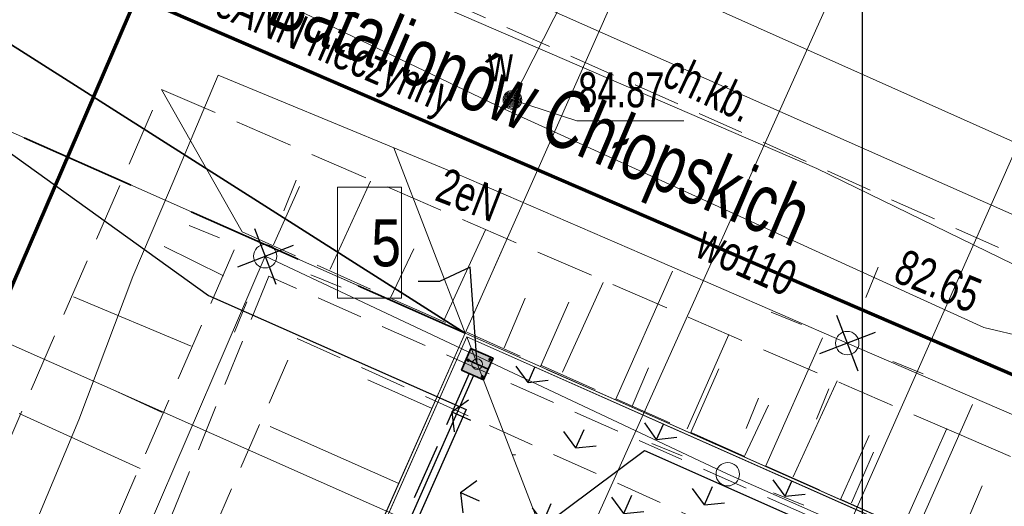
# Model space of a CAD drawing. Header units: metres. Extents: x -1013 to 1491425, y -5789533 to 1032.
# Tile 43 of 66: x -14 to 7, y 21 to 31. Entities that reach past the tile are written whole.
import ezdxf
from ezdxf.xclip import XClip

# ---------------------------------------------------------------- set-up
doc = ezdxf.new("R2010")
doc.units = ezdxf.units.M
doc.header["$MEASUREMENT"] = 0
doc.header["$XCLIPFRAME"] = 0
for name, pattern in [('2_BUBZ02', [1.75, 1.25, -0.5]), ('2_KTCR02', [1.5, 1, -0.5]), ('GUK', [2, 1.5, -0.5]), ('GUZ', [1, 0.5, -0.5]), ('Krawędzie ukryte', [1.7, 1.2, -0.5]), ('Kropki i Kreski', [3.6, 1.8, -0.9, 0, -0.9]), ('Przerywana długa', [3.9, 2.5, -1.4])]:
    doc.linetypes.add(name, pattern=pattern)
for name, color, linetype, lineweight in [('130-Z Teren1', 7, 'Continuous', 13), ('130-Z Teren114', 113, 'Continuous', 25), ('450-K Belki21', 37, 'Continuous', 5), ('450-K Belki69', 41, 'Continuous', 13), ('703-L Płaszczyzny podejścia 2D3', 152, 'Continuous', 30), ('703-L Płaszczyzny podejścia 2D38', 171, 'Continuous', 35), ('708-L Opisy sytuacji 1_500 do legendy1', 7, 'Continuous', 13), ('708-L Opisy sytuacji 1_500 do legendy11', 7, 'Continuous', 13), ('708-L Opisy sytuacji 1_500 do legendy85', 1, 'Continuous', 25), ('718-L Elementy do rozbiórki85', 1, 'Continuous', 25), ('719-L Wyposażenie lądowiska1', 7, 'Continuous', 13), ('719-L Wyposażenie lądowiska56', 82, 'Continuous', 25), ('719-L Wyposażenie lądowiska81', 18, 'Continuous', 35), ('719-L Wyposażenie lądowiska85', 1, 'Continuous', 25), ('729-L Instalacje elektryczne-okablowanie75', 30, 'Continuous', 25), ('729-L Instalacje elektryczne-okablowanie85', 1, 'Continuous', 25), ('798-L Zakres inwestycji9', 142, 'Continuous', 70), ('810-G Ogólne2', 4, 'Continuous', 20), ('GN.6640.3638.2023_9_BUBZ_D_L_17', 9, 'Continuous', 18), ('GN.6640.3638.2023_9_Dzialki7', 9, 'Continuous', 18), ('GN.6640.3638.2023_9_Kontury90', 9, 'Continuous', 18), ('GN.6640.3638.2023_9_KTCR_D_L_17', 9, 'Continuous', 18), ('GN.6640.3638.2023_9_KTCR_E_T_17', 9, 'Continuous', 18), ('GN.6640.3638.2023_9_KTCR_L_17', 9, 'Continuous', 18), ('GN.6640.3638.2023_9_KTKR_L_07', 9, 'Continuous', 18), ('GN.6640.3638.2023_9_KTUL_E_T_07', 9, 'Continuous', 18), ('GN.6640.3638.2023_9_SUOW_L_05', 9, 'Continuous', 18), ('GN.6640.3638.2023_9_SUPE_D_L_31', 9, 'Continuous', 18), ('GN.6640.3638.2023_9_SUPE_E_T_31', 9, 'Continuous', 18), ('GN.6640.3638.2023_9_SUPK_L_434', 9, 'Continuous', 18), ('GN.6640.3638.2023_9_SUPW_E_T_05', 9, 'Continuous', 18), ('GN.6640.3638.2023_9_SUPW_L_05', 9, 'Continuous', 18), ('GN.6640.3638.2023_9_SUSM_D_T_07', 9, 'Continuous', 18), ('GN.6640.3638.2023_9_SUSM_D_T_37', 9, 'Continuous', 18), ('GN.6640.3638.2023_9_SUTK_T_034', 9, 'Continuous', 18), ('GN.6640.3638.2023_9_SUTW_T_05', 9, 'Continuous', 18), ('GN.6640.3638.2023_9_SUUW_E_T_57', 9, 'Continuous', 18), ('GN.6640.3638.2023_9_SUUW_T_77', 9, 'Continuous', 18), ('GN.6640.3638.2023_9_Uzytki7', 9, 'Continuous', 18)]:
    doc.layers.add(name, color=color, linetype=linetype, lineweight=lineweight)
doc.layers.add('700-L Mapa 1_500 dwg', color=7, linetype='Continuous')
doc.layers.add('708-L Opisy sytuacji 1_500 do legendy', color=7, linetype='Continuous')
doc.styles.add('STYL_AUTOMATYCZNY_1', font='arial.ttf', dxfattribs={"width": 0.7})
doc.styles.add('STYL_AUTOMATYCZNY_2', font='arial.ttf')
doc.styles.add('STYL_AUTOMATYCZNY_3', font='ARIALN.TTF')
doc.linetypes.add('Linia z krzyżyków', pattern='A,0,[1,88_P.01 PROJEKTOWANE ZAGOSPODAROWANIE TERENU1.Shx,S=0.079365,R=0,X=0,Y=0],-10,0', length=10)
doc.dimstyles.new('STYL_AUTOMATYCZNY__1', dxfattribs={"dimtxt": 1.25, "dimasz": 0.475, "dimexe": 0.18, "dimexo": 0.3, "dimgap": 0, "dimtad": 1, "dimzin": 0, "dimdsep": 46, "dimtxsty": 'STYL_AUTOMATYCZNY_2', "dimblk": 'ARROWHEAD_2', "dimblk1": 'ARROWHEAD_2', "dimblk2": 'ARROWHEAD_2', "dimcen": 0.09, "dimclrd": 7, "dimclre": 7, "dimclrt": 1, "dimazin": 0, "dimtfac": 1, "dimtdec": 4, "dimtmove": 0, "dimatfit": 3, "dimfxl": 1, "dimtolj": 1, "dimtzin": 0, "dimarcsym": 0})
doc.dimstyles.new('STYL_AUTOMATYCZNY__2', dxfattribs={"dimtxt": 1, "dimasz": 0.475, "dimexe": 0.18, "dimexo": 0.3, "dimgap": 0, "dimtad": 1, "dimzin": 0, "dimdsep": 46, "dimtxsty": 'STYL_AUTOMATYCZNY_2', "dimblk": 'ARROWHEAD_2', "dimblk1": 'ARROWHEAD_2', "dimblk2": 'ARROWHEAD_2', "dimcen": 0.09, "dimclrd": 7, "dimclre": 7, "dimclrt": 1, "dimazin": 0, "dimtfac": 1, "dimtdec": 4, "dimtmove": 0, "dimatfit": 3, "dimfxl": 1, "dimtolj": 1, "dimtzin": 0, "dimarcsym": 0})
doc.dimstyles.new('STYL_AUTOMATYCZNY__4', dxfattribs={"dimtxt": 1.25, "dimasz": 0.917874, "dimexe": 0.18, "dimexo": 0.04, "dimgap": 0, "dimtad": 1, "dimtih": 1, "dimtoh": 1, "dimzin": 0, "dimdsep": 46, "dimtxsty": 'STYL_AUTOMATYCZNY_2', "dimblk": 'ARROWHEAD_8', "dimblk1": 'ARROWHEAD_8', "dimblk2": 'ARROWHEAD_8', "dimcen": 0.09, "dimclrd": 7, "dimclre": 7, "dimclrt": 1, "dimazin": 0, "dimtfac": 1, "dimtdec": 4, "dimtmove": 2, "dimatfit": 3, "dimfxl": 1, "dimtolj": 1, "dimtzin": 0, "dimarcsym": 0})
doc.dimstyles.new('STYL_AUTOMATYCZNY__5', dxfattribs={"dimtxt": 0.18, "dimasz": 0.456, "dimexe": 0.18, "dimexo": 0.0625, "dimgap": 0, "dimtad": 0, "dimtih": 1, "dimtoh": 1, "dimdec": 4, "dimzin": 0, "dimdsep": 46, "dimcen": 0.09, "dimadec": 0, "dimazin": 0, "dimtfac": 1, "dimtdec": 4, "dimtmove": 0, "dimatfit": 3, "dimldrblk": 'ARROWHEAD_1', "dimfxl": 1, "dimtolj": 1, "dimtzin": 0, "dimarcsym": 0})

# ---------------------------------------------------------------- blocks, each defined once
blk = doc.blocks.new('Rysunek_1_9', base_point=(-7447251.91, -5789835.327))
at = {"layer": 'GN.6640.3638.2023_9_BUBZ_D_L_17', "color": 9, "linetype": '2_BUBZ02', "lineweight": 18}
for p, q in [((-17.546, 15.132), (-11.281, 29.568)), ((-11.281, 29.568), (5.692, 22.23)), ((-22.82, -3.876), (-9.558, 26.527)), ((-9.558, 26.527), (30.427, 8.666)), ((5.692, 22.23), (24.282, 14.249))]:
    blk.add_line(p, q, dxfattribs=at)
at = {"layer": 'GN.6640.3638.2023_9_BUBZ_D_L_17', "color": 9, "linetype": 'Continuous', "lineweight": 18}
for p, q in [((-9.558, 26.527), (-11.281, 29.568)), ((-7.678, 25.728), (-6.822, 27.608)), ((-8.891, 26.247), (-8.338, 27.495)), ((-5.251, 24.637), (-4.362, 26.569)), ((-9.96, 25.592), (-11.225, 26.214)), ((-6.396, 25.106), (-5.892, 26.166)), ((-2.722, 23.531), (-1.85, 25.445)), ((-10.648, 24.088), (-13.159, 25.144)), ((-3.969, 24.05), (-3.517, 25.11)), ((-0.056, 22.323), (0.832, 24.34)), ((-1.235, 22.809), (-0.883, 23.629)), ((2.2, 21.3), (3.139, 23.351)), ((-11.268, 22.67), (-12.31, 23.157)), ((1.174, 21.753), (1.678, 22.829)), ((-11.736, 21.474), (-14.317, 22.649)), ((4.541, 20.226), (5.48, 22.328)), ((3.447, 20.746), (3.916, 21.823)), ((5.652, 19.74), (6.238, 21.107))]:
    blk.add_line(p, q, dxfattribs=at)
at = {"layer": 'GN.6640.3638.2023_9_Dzialki7', "color": 9, "linetype": 'Continuous', "lineweight": 18}
blk.add_line((-42.33, 44.713), (161.19, -43.067), dxfattribs=at)
at = {"layer": 'GN.6640.3638.2023_9_Kontury90', "color": 9, "linetype": 'GUK', "lineweight": 18}
blk.add_line((-42.33, 44.713), (102.61, -17.787), dxfattribs=at)
at = {"layer": 'GN.6640.3638.2023_9_KTCR_D_L_17', "color": 9, "linetype": '2_KTCR02', "lineweight": 18}
for p, q in [((-8.99, 25.584), (-11.616, 19.106)), ((3.942, 19.842), (-8.99, 25.584)), ((-12.593, 14.629), (-8.381, 24.253)), ((-8.381, 24.253), (5.263, 18.08))]:
    blk.add_line(p, q, dxfattribs=at)
at = {"layer": 'GN.6640.3638.2023_9_KTCR_L_17', "color": 9, "linetype": '2_KTCR02', "lineweight": 18}
blk.add_line((31.23, 15.163), (-19.02, 37.653), dxfattribs=at)
at = {"layer": 'GN.6640.3638.2023_9_KTKR_L_07', "color": 9, "linetype": 'Continuous', "lineweight": 18}
blk.add_line((32.42, 17.033), (-15.26, 38.363), dxfattribs=at)
at = {"layer": 'GN.6640.3638.2023_9_SUOW_L_05', "color": 9, "linetype": 'Continuous', "lineweight": 18}
blk.add_line((-3.79, 29.343), (4.16, 44.983), dxfattribs=at)
at = {"layer": 'GN.6640.3638.2023_9_SUPE_D_L_31', "color": 9, "linetype": 'Continuous', "lineweight": 18}
for p, q in [((2.711, 27.88), (-11.273, 33.922)), ((-11.107, 27.412), (-10.074, 29.87)), ((-10.074, 29.87), (-4.979, 27.765)), ((-4.979, 27.765), (-0.766, 25.945)), ((10.298, 24.173), (2.711, 27.88)), ((-11.894, 25.577), (-11.107, 27.412)), ((-13.397, 15.945), (-9.067, 26.007)), ((-9.067, 26.007), (0.807, 21.356)), ((-0.766, 25.945), (3.357, 24.154)), ((-13.043, 22.518), (-11.894, 25.577)), ((3.357, 24.154), (8.935, 21.743)), ((-15.384, 16.951), (-13.043, 22.518)), ((0.807, 21.356), (10.176, 17.241))]:
    blk.add_line(p, q, dxfattribs=at)
at = {"layer": 'GN.6640.3638.2023_9_SUPK_L_434', "color": 9, "linetype": 'Continuous', "lineweight": 18}
blk.add_line((-27.97, 42.343), (7.52, 26.613), dxfattribs=at)
at = {"layer": 'GN.6640.3638.2023_9_SUPW_L_05', "color": 9, "linetype": 'Continuous', "lineweight": 18}
for p, q in [((-3.79, 29.343), (4.16, 44.983)), ((-3.96, 29.143), (-14.95, 34.423)), ((-3.96, 29.143), (-3.79, 29.343)), ((6.27, 24.483), (-3.96, 29.143)), ((12.63, 22.983), (6.27, 24.483))]:
    blk.add_line(p, q, dxfattribs=at)
at = {"layer": 'GN.6640.3638.2023_9_SUSM_D_T_07', "color": 9, "linetype": 'Continuous', "lineweight": 18}
for p, q in [((-8.672, 26.979), (-8.409, 27.628)), ((-10.04, 26.402), (-10.688, 26.665)), ((3.752, 25.127), (4.015, 25.775)), ((-8.094, 25.612), (-7.445, 25.348)), ((-9.462, 25.034), (-9.725, 24.385)), ((2.384, 24.549), (1.736, 24.812)), ((4.33, 23.759), (4.979, 23.495)), ((2.962, 23.181), (2.699, 22.532)), ((1.202, 22.328), (1.465, 22.977)), ((-0.166, 21.751), (-0.815, 22.014)), ((1.78, 20.961), (2.428, 20.697))]:
    blk.add_line(p, q, dxfattribs=at)
at = {"layer": 'GN.6640.3638.2023_9_SUSM_D_T_37', "color": 9, "linetype": 'Continuous', "lineweight": 18}
for centre in [(-9.067, 26.007), (3.357, 24.154), (0.807, 21.356)]:
    blk.add_circle(centre, 0.25, dxfattribs=at)
at = {"layer": 'GN.6640.3638.2023_9_SUTW_T_05', "color": 9, "linetype": 'Continuous', "lineweight": 18}
for p, q in [((-3.79, 29.343), (-2.413, 28.893)), ((-2.413, 28.893), (-0.133, 28.893))]:
    blk.add_line(p, q, dxfattribs=at)
at = {"layer": 'GN.6640.3638.2023_9_SUUW_T_77', "color": 9, "linetype": 'Continuous', "lineweight": 18}
for radius in [0.2, 0.175, 0.15, 0.125, 0.1, 0.075, 0.05, 0.025, 0.00715]:
    blk.add_circle((-3.79, 29.343), radius, dxfattribs=at)
at = {"layer": 'GN.6640.3638.2023_9_Uzytki7', "color": 9, "linetype": 'GUZ', "lineweight": 18}
blk.add_line((-42.33, 44.713), (102.61, -17.787), dxfattribs=at)
at = {"layer": 'GN.6640.3638.2023_9_KTCR_E_T_17', "color": 9, "linetype": 'Continuous', "lineweight": 18, "insert": (-0.476, 30.009), "char_height": 0.75, "attachment_point": 4, "rotation": 334.9037, "style": 'STYL_AUTOMATYCZNY_1'}
blk.add_mtext('\\A1;{\\pql;\\fArial|b0|i0|c238|p0;\\W0.700000;ch.kb.}', dxfattribs=at)
at = {"layer": 'GN.6640.3638.2023_9_KTUL_E_T_07', "color": 9, "linetype": 'Continuous', "lineweight": 18, "insert": (-8.922, 31.407), "char_height": 1.25, "attachment_point": 4, "rotation": 336.94, "style": 'STYL_AUTOMATYCZNY_1'}
blk.add_mtext('\\A1;{\\pql;\\fArial|b0|i0|c238|p0;\\W0.700000;Batalionów Chłopskich}', dxfattribs=at)
at = {"layer": 'GN.6640.3638.2023_9_SUPE_E_T_31', "color": 9, "linetype": 'Continuous', "lineweight": 18, "char_height": 0.75, "style": 'STYL_AUTOMATYCZNY_1'}
for s, insert, attachment_point, rotation in [('\\A1;{\\pql;\\fArial|b0|i0|c238|p0;\\W0.700000;eANN nieczynny}', (-10.283, 30.965), 7, 336.666), ('\\A1;{\\pql;\\fArial|b0|i0|c238|p0;\\W0.700000;2eN }', (-5.342, 27.559), 4, 338.7728)]:
    blk.add_mtext(s, dxfattribs=dict(at, insert=insert, attachment_point=attachment_point, rotation=rotation))
at = {"layer": 'GN.6640.3638.2023_9_SUPW_E_T_05', "color": 9, "linetype": 'Continuous', "lineweight": 18, "insert": (0.222, 26.356), "char_height": 0.75, "attachment_point": 4, "rotation": 335.988, "style": 'STYL_AUTOMATYCZNY_1'}
blk.add_mtext('\\A1;{\\pql;\\fArial|b0|i0|c238|p0;\\W0.700000;wo110}', dxfattribs=at)
at = {"layer": 'GN.6640.3638.2023_9_SUTK_T_034', "color": 9, "linetype": 'Continuous', "lineweight": 18, "insert": (4.592, 26.18), "char_height": 0.75, "attachment_point": 1, "rotation": 337.5035, "style": 'STYL_AUTOMATYCZNY_1'}
blk.add_mtext('\\A1;{\\pql;\\fArial|b0|i0|c238|p0;\\W0.700000;82.65}', dxfattribs=at)
at = {"layer": 'GN.6640.3638.2023_9_SUTW_T_05', "color": 9, "linetype": 'Continuous', "lineweight": 18, "insert": (-2.383, 29.174), "char_height": 0.75, "attachment_point": 7, "style": 'STYL_AUTOMATYCZNY_1'}
blk.add_mtext('\\A1;{\\pql;\\fArial|b0|i0|c238|p0;\\W0.700000;84.87}', dxfattribs=at)
at = {"layer": 'GN.6640.3638.2023_9_SUUW_E_T_57', "color": 9, "linetype": 'Continuous', "lineweight": 18, "insert": (-4.311, 29.737), "char_height": 0.75, "attachment_point": 7, "style": 'STYL_AUTOMATYCZNY_1'}
blk.add_mtext('\\A1;{\\pql;\\fArial|b0|i0|c238|p0;\\W0.700000;w}', dxfattribs=at)
blk = doc.blocks.new('*D7')
at = {"layer": '708-L Opisy sytuacji 1_500 do legendy1', "color": 7, "linetype": 'Continuous', "lineweight": 13}
for p, q in [((-2.56, 19.161), (3.921, 33.574)), ((4.022, 33.358), (3.436, 32.936)), ((3.45, 33.272), (3.729, 33.147)), ((3.729, 33.147), (26.53, 22.894)), ((20.297, 9.033), (26.722, 23.322)), ((26.237, 22.683), (26.822, 23.105)), ((26.53, 22.894), (26.808, 22.769))]:
    blk.add_line(p, q, dxfattribs=at)
at = {"layer": '708-L Opisy sytuacji 1_500 do legendy85', "color": 1, "lineweight": 25, "insert": (13.276, 29.128), "char_height": 1.25, "attachment_point": 7, "rotation": 335.7886, "style": 'STYL_AUTOMATYCZNY_2'}
blk.add_mtext('\\A1;{\\pql;\\fArial|b0|i0|c238|p0;\\W1.000000;25,00}', dxfattribs=at)
blk = doc.blocks.new('ARROWHEAD_2')
at = {"color": 0, "linetype": 'Continuous', "lineweight": 0}
for p, q in [((-0.378, -0.655), (0.378, 0.655)), ((0, 0), (-1, 0))]:
    blk.add_line(p, q, dxfattribs=at)
blk = doc.blocks.new('*D9')
at = {"layer": '708-L Opisy sytuacji 1_500 do legendy1', "color": 7, "linetype": 'Continuous', "lineweight": 13}
for p, q in [((-25.202, 28.867), (-2.957, 19.009)), ((-24.561, 28.385), (-24.986, 28.968)), ((-24.65, 28.956), (-24.773, 28.677)), ((-24.773, 28.677), (-34.902, 5.82)), ((-35.114, 6.112), (-34.689, 5.529)), ((-35.33, 6.01), (-13.085, -3.847)), ((-34.902, 5.82), (-35.025, 5.541))]:
    blk.add_line(p, q, dxfattribs=at)
at = {"layer": '708-L Opisy sytuacji 1_500 do legendy85', "color": 1, "lineweight": 25, "insert": (-30.935, 15.389), "char_height": 1.25, "attachment_point": 7, "rotation": 66.1008, "style": 'STYL_AUTOMATYCZNY_2'}
blk.add_mtext('\\A1;{\\pql;\\fArial|b0|i0|c238|p0;\\W1.000000;25,00}', dxfattribs=at)
blk = doc.blocks.new('*D10')
at = {"layer": '708-L Opisy sytuacji 1_500 do legendy1', "color": 7, "linetype": 'Continuous', "lineweight": 13}
for p, q in [((-25.982, 33.554), (-26.407, 34.137)), ((-26.071, 34.125), (-26.195, 33.846)), ((-26.195, 33.846), (-29.902, 25.48)), ((-26.623, 34.036), (-5.07, 24.485)), ((-30.33, 25.67), (-0.411, 12.412)), ((-29.689, 25.189), (-30.114, 25.772)), ((-29.902, 25.48), (-35.979, 11.766))]:
    blk.add_line(p, q, dxfattribs=at)
at = {"layer": '708-L Opisy sytuacji 1_500 do legendy85', "color": 1, "lineweight": 25, "insert": (-28.772, 28.524), "char_height": 1, "attachment_point": 7, "rotation": 66.1008, "style": 'STYL_AUTOMATYCZNY_2'}
blk.add_mtext('\\A1;{\\pql;\\fArial|b0|i0|c238|p0;\\W1.000000;9,15}', dxfattribs=at)
blk = doc.blocks.new('*D11')
at = {"layer": '708-L Opisy sytuacji 1_500 do legendy1', "color": 7, "linetype": 'Continuous', "lineweight": 13}
for p, q in [((-29.689, 25.189), (-30.114, 25.772)), ((-29.902, 25.48), (-35.979, 11.766)), ((-35.766, 11.475), (-36.191, 12.058))]:
    blk.add_line(p, q, dxfattribs=at)
at = {"layer": '708-L Opisy sytuacji 1_500 do legendy85', "color": 1, "lineweight": 25, "insert": (-33.818, 17.136), "char_height": 1, "attachment_point": 7, "rotation": 66.1008, "style": 'STYL_AUTOMATYCZNY_2'}
blk.add_mtext('\\A1;{\\pql;\\fArial|b0|i0|c238|p0;\\W1.000000;15,00}', dxfattribs=at)
blk = doc.blocks.new('*D12')
at = {"layer": '708-L Opisy sytuacji 1_500 do legendy1', "color": 7, "linetype": 'Continuous', "lineweight": 13}
for p, q in [((-29.902, 25.48), (-35.979, 11.766)), ((-35.766, 11.475), (-36.191, 12.058)), ((-36.407, 11.956), (-6.488, -1.302)), ((-35.979, 11.766), (-39.686, 3.401)), ((-40.114, 3.591), (-18.561, -5.96)), ((-39.898, 3.692), (-39.473, 3.109)), ((-39.686, 3.401), (-39.809, 3.121))]:
    blk.add_line(p, q, dxfattribs=at)
at = {"layer": '708-L Opisy sytuacji 1_500 do legendy85', "color": 1, "lineweight": 25, "insert": (-38.556, 6.444), "char_height": 1, "attachment_point": 7, "rotation": 66.1008, "style": 'STYL_AUTOMATYCZNY_2'}
blk.add_mtext('\\A1;{\\pql;\\fArial|b0|i0|c238|p0;\\W1.000000;9,15}', dxfattribs=at)
blk = doc.blocks.new('*D13')
at = {"layer": '708-L Opisy sytuacji 1_500 do legendy1', "color": 7, "linetype": 'Continuous', "lineweight": 13}
for p, q in [((-4.674, 24.638), (1, 37.442)), ((1.102, 37.226), (0.519, 36.801)), ((0.531, 37.138), (0.81, 37.014)), ((0.81, 37.014), (9.176, 33.307)), ((-0.015, 12.565), (9.366, 33.735)), ((9.467, 33.519), (8.884, 33.094))]:
    blk.add_line(p, q, dxfattribs=at)
at = {"layer": '708-L Opisy sytuacji 1_500 do legendy85', "color": 1, "lineweight": 25, "insert": (3.854, 35.884), "char_height": 1, "attachment_point": 7, "rotation": 336.1008, "style": 'STYL_AUTOMATYCZNY_2'}
blk.add_mtext('\\A1;{\\pql;\\fArial|b0|i0|c238|p0;\\W1.000000;9,15}', dxfattribs=at)
blk = doc.blocks.new('*D14')
at = {"layer": '708-L Opisy sytuacji 1_500 do legendy1', "color": 7, "linetype": 'Continuous', "lineweight": 13}
for p, q in [((9.467, 33.519), (8.884, 33.094)), ((9.176, 33.307), (22.89, 27.23)), ((13.698, 6.488), (23.079, 27.658)), ((23.181, 27.442), (22.598, 27.017)), ((22.89, 27.23), (31.255, 23.523))]:
    blk.add_line(p, q, dxfattribs=at)
at = {"layer": '708-L Opisy sytuacji 1_500 do legendy85', "color": 1, "lineweight": 25, "insert": (14.545, 31.146), "char_height": 1, "attachment_point": 7, "rotation": 336.1008, "style": 'STYL_AUTOMATYCZNY_2'}
blk.add_mtext('\\A1;{\\pql;\\fArial|b0|i0|c238|p0;\\W1.000000;15,00}', dxfattribs=at)
blk = doc.blocks.new('*D20')
at = {"layer": '708-L Opisy sytuacji 1_500 do legendy1', "color": 7, "linetype": 'Continuous', "lineweight": 13}
for p, q in [((-37.665, 45.247), (-38.331, 45.094)), ((-37.665, 45.247), (-37.512, 44.581)), ((-40.399, 40.14), (-40.641, 40.779)), ((-40.399, 40.14), (-39.761, 40.382))]:
    blk.add_line(p, q, dxfattribs=at)
blk.add_arc((-4.796, 24.363), 38.943, 147.57, 156.1008, dxfattribs=at)
at = {"layer": '708-L Opisy sytuacji 1_500 do legendy85', "color": 1, "lineweight": 25, "insert": (-47.207, 44.208), "char_height": 1.25, "attachment_point": 7, "style": 'STYL_AUTOMATYCZNY_2'}
blk.add_mtext('\\A1;{\\pql;\\fArial|b0|i0|c238|p0;\\W1.000000;8,53°/15%}', dxfattribs=at)
blk = doc.blocks.new('ARROWHEAD_8')
at = {"color": 0, "linetype": 'Continuous', "lineweight": 0}
blk.add_line((0, 0), (-1, 0), dxfattribs=at)
at = {"color": 0, "linetype": 'Continuous', "lineweight": 0, "flags": 128}
blk.add_lwpolyline([(-0.525, 0.525), (0, 0), (-0.525, -0.525)], dxfattribs=at)
blk = doc.blocks.new('ARROWHEAD_1')
at = {"color": 0, "linetype": 'Continuous', "lineweight": 0}
blk.add_line((0, 0), (-1, 0), dxfattribs=at)
blk.add_circle((0, 0), 0.25, dxfattribs=at)

msp = doc.modelspace()

# ---------------------------------------------------------------- hatches: boundary and pattern name
at = {"layer": '130-Z Teren114', "linetype": 'Continuous', "lineweight": 25}
h = msp.add_hatch(dxfattribs=at)
h.set_pattern_fill('trawa_0001', color=113, style=0, pattern_type=2)
h.set_pattern_definition([(336.1, (-9.5752, 8.2698), (1.2154, 2.7428), [0.433, -1.29904]), (336.1, (-9.3912, 6.5475), (1.2154, 2.7428), [0.43301, -1.29904]), (276.1, (-9.5752, 8.2698), (2.983, 0.31883), [0.433, -1.29904]), (276.1, (-7.9917, 7.568), (2.983, 0.31883), [0.43301, -1.29904]), (36.1, (-9.5752, 8.2698), (-1.7676, 2.42394), [0.433, -1.29904]), (36.1, (-7.9917, 7.568), (-1.76762, 2.42394), [0.43301, -1.29904])])
h.paths.add_polyline_path([(-13.814, -4.356), (-3.07, 19.891), (-4.765, 24.284), (-18.207, -6.051)])
h = msp.add_hatch(dxfattribs=at)
h.set_pattern_fill('trawa_0001', color=113, style=0, pattern_type=2)
h.set_pattern_definition([(66.1, (9.556, 15.6522), (-2.7428, 1.2154), [0.433, -1.29904]), (66.1, (11.278, 15.8363), (-2.7428, 1.2154), [0.433, -1.29904]), (6.1, (9.556, 15.6522), (-0.31883, 2.983), [0.433, -1.29904]), (6.1, (10.2576, 17.2357), (-0.31883, 2.983), [0.433, -1.29904]), (126.1, (9.556, 15.6522), (2.42394, 1.7676), [0.433, -1.29904]), (126.1, (10.2576, 17.2357), (2.42394, 1.7676), [0.433, -1.29904])])
h.paths.add_polyline_path([(-3.07, 19.891), (21.177, 9.146), (25.57, 10.841), (-4.765, 24.284)])
at = {"layer": '719-L Wyposażenie lądowiska56', "linetype": 'Continuous', "lineweight": 25}
msp.add_hatch(color=82, dxfattribs=at).paths.add_polyline_path([(-4.777, 23.808), (-4.879, 23.578), (-4.407, 23.369), (-4.305, 23.599)])
at = {"layer": '719-L Wyposażenie lądowiska85', "linetype": 'Continuous', "lineweight": 25}
msp.add_hatch(color=1, dxfattribs=at).paths.add_polyline_path([(-4.675, 24.038), (-4.777, 23.808), (-4.305, 23.599), (-4.203, 23.829)])

# ---------------------------------------------------------------- linework, layer by layer
at = {"layer": '130-Z Teren1', "color": 7, "linetype": 'Continuous', "lineweight": 13}
for points in [[(-4.796, 24.363), (-6.323, 28.321)], [(-4.796, 24.363), (-3.58, 27.106)], [(-1.591, 22.943), (-0.375, 25.686)], [(-4.796, 24.363), (-7.538, 25.579)], [(-3.193, 23.653), (-2.585, 25.025)], [(1.614, 21.523), (2.829, 24.266)], [(0.012, 22.233), (0.619, 23.604)], [(-5.506, 22.761), (-6.877, 23.369)], [(4.819, 20.103), (6.034, 22.846)], [(-6.216, 21.159), (-8.958, 22.374)], [(3.216, 20.813), (3.824, 22.184)]]:
    msp.add_lwpolyline(points, dxfattribs=at)
at = {"layer": '130-Z Teren1', "color": 7, "linetype": 'Continuous', "lineweight": 13, "flags": 128}
for points in [[(-13.814, -4.356), (-3.07, 19.891), (-4.765, 24.284), (-18.207, -6.051)], [(-3.07, 19.891), (-4.765, 24.284), (25.57, 10.841), (21.177, 9.146)]]:
    msp.add_lwpolyline(points, close=True, dxfattribs=at)
at = {"layer": '450-K Belki21', "color": 37, "linetype": 'Continuous', "lineweight": 5}
for p, q in [((-18.286, -6.082), (-4.796, 24.363)), ((-18.207, -6.051), (-4.765, 24.284)), ((25.649, 10.872), (-4.796, 24.363)), ((25.57, 10.841), (-4.765, 24.284))]:
    msp.add_line(p, q, dxfattribs=at)
at = {"layer": '450-K Belki69', "color": 41, "linetype": 'Kropki i Kreski', "lineweight": 13}
for p in [(-18.286, -6.082), (25.649, 10.872)]:
    msp.add_line(p, (-4.796, 24.363), dxfattribs=at)
at = {"layer": '703-L Płaszczyzny podejścia 2D3', "color": 152, "linetype": 'Continuous', "lineweight": 30}
msp.add_line((3.682, 2.395), (3.682, 1031.954), dxfattribs=at)
msp.add_circle((8.227, 10.355), 1021.659, dxfattribs=at)
at = {"layer": '703-L Płaszczyzny podejścia 2D38', "color": 171, "linetype": 'Continuous', "lineweight": 35}
msp.add_line((-4.796, 24.363), (-336.803, 235.305), dxfattribs=at)
at = {"layer": '703-L Płaszczyzny podejścia 2D38', "color": 171, "linetype": 'Przerywana długa', "lineweight": 35}
msp.add_line((-4.796, 24.363), (-360.443, 181.958), dxfattribs=at)
at = {"layer": '708-L Opisy sytuacji 1_500 do legendy11', "color": 7, "linetype": 'Continuous', "lineweight": 13, "flags": 128}
msp.add_lwpolyline([(-7.524, 27.478), (-6.16, 27.478), (-6.16, 25.111), (-7.524, 25.111)], close=True, dxfattribs=at)
at = {"layer": '718-L Elementy do rozbiórki85', "color": 1, "linetype": 'Continuous', "lineweight": 25}
for p, q in [((-9.296, 26.6), (-8.838, 25.413)), ((-8.473, 26.236), (-9.661, 25.777)), ((3.128, 24.748), (3.586, 23.56)), ((3.951, 24.383), (2.763, 23.925))]:
    msp.add_line(p, q, dxfattribs=at)
at = {"layer": '719-L Wyposażenie lądowiska1', "color": 7, "linetype": 'Continuous', "lineweight": 13}
for p, q in [((-4.675, 24.038), (-4.777, 23.808)), ((-4.203, 23.829), (-4.675, 24.038)), ((-4.777, 23.808), (-4.879, 23.578)), ((-4.777, 23.808), (-4.305, 23.599)), ((-4.305, 23.599), (-4.777, 23.808)), ((-4.305, 23.599), (-4.203, 23.829)), ((-4.879, 23.578), (-4.407, 23.369)), ((-4.407, 23.369), (-4.305, 23.599))]:
    msp.add_line(p, q, dxfattribs=at)
msp.add_circle((-4.432, 23.435), 0.02, dxfattribs=at)
at = {"layer": '719-L Wyposażenie lądowiska81', "color": 18, "linetype": 'Continuous', "lineweight": 35}
for p, q in [((-4.777, 23.808), (-4.675, 24.038)), ((-4.675, 24.038), (-4.203, 23.829)), ((-4.879, 23.578), (-4.777, 23.808)), ((-4.777, 23.808), (-4.305, 23.599)), ((-4.305, 23.599), (-4.777, 23.808)), ((-4.749, 23.796), (-4.751, 23.788)), ((-4.751, 23.788), (-4.75, 23.781)), ((-4.75, 23.781), (-4.746, 23.774)), ((-4.745, 23.802), (-4.749, 23.796)), ((-4.746, 23.774), (-4.739, 23.77)), ((-4.738, 23.806), (-4.745, 23.802)), ((-4.739, 23.77), (-4.732, 23.768)), ((-4.731, 23.808), (-4.738, 23.806)), ((-4.732, 23.768), (-4.724, 23.769)), ((-4.723, 23.806), (-4.731, 23.808)), ((-4.724, 23.769), (-4.717, 23.773)), ((-4.717, 23.802), (-4.723, 23.806)), ((-4.712, 23.795), (-4.717, 23.802)), ((-4.717, 23.773), (-4.713, 23.78)), ((-4.713, 23.78), (-4.711, 23.787)), ((-4.711, 23.787), (-4.712, 23.795)), ((-4.203, 23.829), (-4.305, 23.599)), ((-4.287, 23.812), (-4.289, 23.804)), ((-4.289, 23.804), (-4.288, 23.796)), ((-4.288, 23.796), (-4.284, 23.79)), ((-4.283, 23.818), (-4.287, 23.812)), ((-4.284, 23.79), (-4.277, 23.785)), ((-4.276, 23.822), (-4.283, 23.818)), ((-4.277, 23.785), (-4.27, 23.783)), ((-4.269, 23.823), (-4.276, 23.822)), ((-4.27, 23.783), (-4.262, 23.785)), ((-4.261, 23.822), (-4.269, 23.823)), ((-4.262, 23.785), (-4.255, 23.789)), ((-4.255, 23.817), (-4.261, 23.822)), ((-4.25, 23.811), (-4.255, 23.817)), ((-4.255, 23.789), (-4.251, 23.795)), ((-4.251, 23.795), (-4.249, 23.803)), ((-4.249, 23.803), (-4.25, 23.811)), ((-4.407, 23.369), (-4.879, 23.578)), ((-4.305, 23.599), (-4.407, 23.369)), ((-4.451, 23.443), (-4.452, 23.436)), ((-4.452, 23.436), (-4.451, 23.428)), ((-4.446, 23.45), (-4.451, 23.443)), ((-4.451, 23.428), (-4.447, 23.421)), ((-4.447, 23.421), (-4.441, 23.417)), ((-4.44, 23.454), (-4.446, 23.45)), ((-4.441, 23.417), (-4.433, 23.415)), ((-4.432, 23.455), (-4.44, 23.454)), ((-4.433, 23.415), (-4.425, 23.416)), ((-4.424, 23.453), (-4.432, 23.455)), ((-4.425, 23.416), (-4.419, 23.421)), ((-4.418, 23.449), (-4.424, 23.453)), ((-4.419, 23.421), (-4.414, 23.427)), ((-4.414, 23.442), (-4.418, 23.449)), ((-4.412, 23.435), (-4.414, 23.442)), ((-4.414, 23.427), (-4.412, 23.435))]:
    msp.add_line(p, q, dxfattribs=at)
at = {"layer": '729-L Instalacje elektryczne-okablowanie75', "color": 30, "linetype": 'Krawędzie ukryte', "lineweight": 25}
msp.add_lwpolyline([(-4.71, 23.504), (-17.043, -4.328), (-0.889, -11.486), (-4.559, -19.768)], dxfattribs=at)
at = {"layer": '729-L Instalacje elektryczne-okablowanie85', "color": 1, "linetype": 'Continuous', "lineweight": 25}
for points in [[(-29.779, 39.187), (-10.278, 25.171), (-4.778, 22.734), (-16.713, -4.201), (-0.559, -11.359), (-4.33, -19.869)], [(-4.619, 23.463), (-16.911, -4.277), (-0.757, -11.435), (-4.467, -19.808)]]:
    msp.add_lwpolyline(points, dxfattribs=at)
at = {"layer": '798-L Zakres inwestycji9', "color": 142, "linetype": 'Linia z krzyżyków', "lineweight": 70}
msp.add_lwpolyline([(-11.808, 31.551), (35.146, 11.302), (17.379, -29.897), (8.59, -26.107), (-4.62, -20.177), (-29.409, -9.263)], close=True, dxfattribs=at)
at = {"layer": '810-G Ogólne2', "color": 4, "linetype": 'Continuous', "lineweight": 20}
msp.add_lwpolyline([(-18.286, -6.082), (-4.796, 24.363), (25.649, 10.872), (12.159, -19.572)], close=True, dxfattribs=at)

# ---------------------------------------------------------------- block references
at = {"layer": '700-L Mapa 1_500 dwg', "color": 52, "linetype": 'Continuous', "lineweight": 25}
ref = msp.add_blockref('Rysunek_1_9', (-7447251.91, -5789835.327), dxfattribs=at)
XClip(ref).set_block_clipping_path([(-263.024729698, -194.3328058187), (268.520270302, 207.6028993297)])

# ---------------------------------------------------------------- texts
at = {"layer": '708-L Opisy sytuacji 1_500 do legendy85', "color": 1, "linetype": 'Continuous', "lineweight": 25, "insert": (-6.804, 25.777), "char_height": 1, "attachment_point": 7, "style": 'STYL_AUTOMATYCZNY_3'}
msp.add_mtext('\\A1;{\\pql;\\fArial Narrow|b0|i0|c238|p0;\\W1.000000;5}', dxfattribs=at)

# ---------------------------------------------------------------- dimensions: what is measured, and where the dimension line sits
at = {"layer": '708-L Opisy sytuacji 1_500 do legendy', "color": 7, "linetype": 'Continuous', "lineweight": 13}
dim = msp.add_angular_dim_3p(base=(-39.127, 42.745), center=(-4.796, 24.363), p1=(-336.803, 235.305), p2=(-360.443, 181.958), text='8,53°/15%', dimstyle='STYL_AUTOMATYCZNY__4', dxfattribs=at)
dim.commit()
dim.dimension.update_dxf_attribs({"geometry": '*D20', "text_midpoint": (-43.239, 44.833), "dimtype": 165})
for base, p1, p2, angle, dimstyle, picture, middle, turn in [((9.176, 33.307), (-4.796, 24.363), (-0.137, 12.291), 336.1008, 'STYL_AUTOMATYCZNY__2', '*D13', (5.24, 35.816), 336.1008), ((-29.902, 25.48), (-4.796, 24.363), (-0.137, 12.291), 246.1008, 'STYL_AUTOMATYCZNY__2', '*D10', (-28.705, 29.91), 66.1008), ((26.53, 22.894), (-2.683, 18.888), (20.174, 8.76), 335.7886, 'STYL_AUTOMATYCZNY__1', '*D7', (15.442, 28.84), 335.7886), ((22.89, 27.23), (-0.137, 12.291), (13.577, 6.214), 336.1008, 'STYL_AUTOMATYCZNY__2', '*D14', (16.279, 30.925), 336.1008), ((-34.902, 5.82), (-2.683, 18.888), (-12.811, -3.969), 246.1008, 'STYL_AUTOMATYCZNY__1', '*D9', (-30.658, 17.556), 66.1008), ((-35.979, 11.766), (-0.137, 12.291), (-6.214, -1.423), 246.1008, 'STYL_AUTOMATYCZNY__2', '*D11', (-33.597, 18.87), 66.1008), ((-39.686, 3.401), (-6.214, -1.423), (-18.286, -6.082), 246.1008, 'STYL_AUTOMATYCZNY__2', '*D12', (-38.488, 7.831), 66.1008)]:
    dim = msp.add_linear_dim(base=base, p1=p1, p2=p2, angle=angle, dimstyle=dimstyle, dxfattribs=at)
    dim.commit()
    dim.dimension.update_dxf_attribs({"geometry": picture, "text_midpoint": middle, "dimtype": 160, "text_rotation": turn})

# ---------------------------------------------------------------- leaders
at = {"layer": '708-L Opisy sytuacji 1_500 do legendy11', "color": 7, "linetype": 'Continuous', "lineweight": 13, "annotation_type": 0, "has_hookline": 1, "hookline_direction": 1, "text_width": 0.545}
msp.add_leader([(-4.541, 23.704), (-4.693, 25.777), (-5.344, 25.471), (-5.8, 25.471)], dimstyle='STYL_AUTOMATYCZNY__5', dxfattribs=at)
at = {"layer": '708-L Opisy sytuacji 1_500 do legendy11', "color": 7, "linetype": 'Continuous', "lineweight": 13, "annotation_type": 0, "has_hookline": 1, "hookline_direction": 0, "text_width": 0.302, "horizontal_direction": (0.91426, -0.405129, 0)}
msp.add_leader([(-3.192, 20.207), (-0.973, 21.862), (35.827, 5.555)], dimstyle='STYL_AUTOMATYCZNY__5', dxfattribs=at)

doc.saveas('drawing.dxf')
